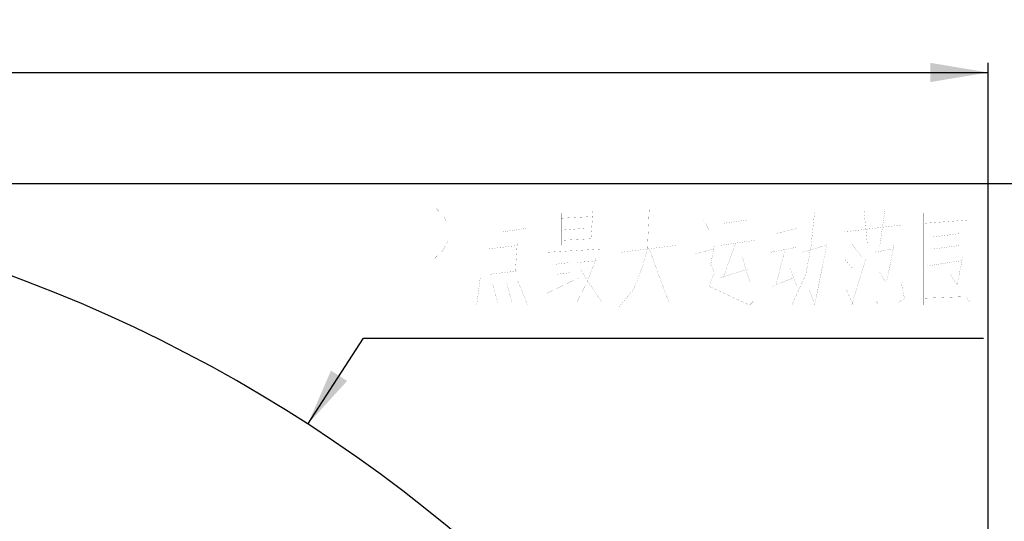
# Model space of a CAD drawing. Header units: millimetres. Extents: x 0 to 17835, y 0 to 12615.
# Tile 83 of 85: x 10877 to 12415, y 8487 to 9271. Entities that reach past the tile are written whole.
import ezdxf

# ---------------------------------------------------------------- set-up
doc = ezdxf.new("R2010")
doc.units = ezdxf.units.MM
doc.header["$LTSCALE"] = 980.925
doc.layers.get('0').update_dxf_attribs({"linetype": 'CONTINUOUS'})
for name, color, linetype in [('运动范围-老_DXF_BALLOON', 7, 'CONTINUOUS'), ('运动范围-老_DXF_DIMENSION', 7, 'CONTINUOUS'), ('运动范围-老_DXF_TEXT', 7, 'CONTINUOUS')]:
    doc.layers.add(name, color=color, linetype=linetype)
doc.styles.get("Standard").update_dxf_attribs({"font": 'txt', "width": 0.7})
doc.dimstyles.new('DIMSTYLE_10', dxfattribs={"dimtxt": 135, "dimasz": 90, "dimexe": 1, "dimexo": 0, "dimgap": 2.25, "dimtad": 1, "dimdec": 1, "dimdsep": 46, "dimtxsty": 'Standard', "dimblk": '_FILLED', "dimblk1": '_FILLED', "dimblk2": '_FILLED', "dimcen": 0.09, "dimclrt": 5, "dimazin": 2, "dimtp": 2, "dimtm": 2, "dimtfac": 1, "dimtdec": 1, "dimtofl": 0, "dimtmove": 0, "dimatfit": 3, "dimldrblk": '_FILLED', "dimfxl": 0, "dimtolj": 1, "dimarcsym": 0})
doc.dimstyles.new('DIMSTYLE_14', dxfattribs={"dimtxt": 135, "dimasz": 90, "dimexe": 1, "dimexo": 0, "dimgap": 2.25, "dimtad": 0, "dimtih": 1, "dimtoh": 1, "dimdec": 1, "dimdsep": 46, "dimtxsty": 'Standard', "dimblk": '_FILLED', "dimblk1": '_FILLED', "dimblk2": '_FILLED', "dimcen": 0.09, "dimclrt": 5, "dimazin": 2, "dimtp": 2, "dimtm": 2, "dimtfac": 1, "dimtdec": 0, "dimtofl": 0, "dimtmove": 0, "dimatfit": 3, "dimldrblk": '_FILLED', "dimfxl": 0, "dimtolj": 1, "dimarcsym": 0})

# ---------------------------------------------------------------- blocks, each defined once
blk = doc.blocks.new('_FILLED')
at = {"color": 0, "linetype": 'ByBlock'}
blk.add_solid([(0, 0), (-1, 0.167), (-1, -0.167)], dxfattribs=at)
blk = doc.blocks.new('*D19')
at = {"layer": '运动范围-老_DXF_DIMENSION', "color": 2, "linetype": 'Continuous', "transparency": 16777216}
for p, q in [((10056.4, 9014.9), (13410.2, 9014.9)), ((13395.2, 9014.9), (13395.2, 7276.3)), ((13395.2, 5537.7), (13395.2, 7276.3)), ((11152.2, 5537.7), (13410.2, 5537.7))]:
    blk.add_line(p, q, dxfattribs=at)
at = {"layer": '运动范围-老_DXF_DIMENSION', "color": 2, "linetype": 'Continuous', "transparency": 16777216, "xscale": 90, "yscale": 90, "zscale": 90}
for p, rotation in [((13395.2, 9014.9), 90), ((13395.2, 5537.7), 270)]:
    blk.add_blockref('_FILLED', p, dxfattribs=dict(at, rotation=rotation))
blk = doc.blocks.new('*D29')
at = {"layer": '运动范围-老_DXF_BALLOON', "color": 2, "linetype": 'Continuous', "transparency": 16777216}
blk.add_line((12389.8, 6775.4), (12389.8, 9203.6), dxfattribs=at)

msp = doc.modelspace()

# ---------------------------------------------------------------- linework, layer by layer
at = {"color": 2, "linetype": 'Continuous'}
msp.add_line((8199.941, 9188.587), (12389.821, 9188.587), dxfattribs=at)
msp.add_arc((10056.388, 6679.479), 2335.402, 2.352729, 142.647271, dxfattribs=at)
msp.add_solid([(12389.821, 9188.587), (12299.821, 9173.587), (12299.821, 9203.587)], dxfattribs=at)
at = {"layer": '运动范围-老_DXF_TEXT', "color": 2, "linetype": 'Continuous'}
for p, q in [((11326.906, 8639.041), (11413.87, 8773.168)), ((11413.87, 8773.168), (11458.87, 8773.168)), ((11458.87, 8773.168), (12382.87, 8773.168))]:
    msp.add_line(p, q, dxfattribs=at)
at = {"layer": '运动范围-老_DXF_TEXT', "color": 5, "linetype": 'Continuous', "const_width": 0.15}
for points in [[(11487.745, 8814.418), (11487.745, 8979.418), (11523.839, 8979.418), (11538.276, 8965.668), (11545.494, 8951.919), (11545.494, 8924.418), (11538.276, 8910.669), (11523.839, 8896.918), (11487.745, 8896.918)], [(11632.12, 8912.886), (11632.12, 8974.096)], [(11722.87, 8968.773), (11722.87, 8918.208)], [(11772.369, 8971.434), (11769.62, 8931.515)], [(11860.37, 8974.096), (11857.62, 8912.886)], [(12118.869, 8971.434), (12113.37, 8918.208), (12105.12, 8872.966), (12083.12, 8825.063)], [(12195.87, 8974.096), (12201.369, 8918.208)], [(12228.87, 8974.096), (12220.62, 8918.208)], [(12289.37, 8968.773), (12289.37, 8825.063)], [(11722.87, 8960.789), (11772.369, 8963.451)], [(11945.619, 8958.128), (11956.619, 8936.838)], [(11975.869, 8952.806), (12014.37, 8958.128)], [(12289.37, 8952.806), (12360.87, 8958.128)], [(12360.87, 8966.111), (12360.87, 8825.063)], [(11632.12, 8939.499), (11667.869, 8944.821)], [(11722.87, 8942.16), (11758.62, 8944.821)], [(12058.369, 8936.838), (12091.37, 8944.821)], [(12165.62, 8939.499), (12253.619, 8950.144)], [(12322.37, 8950.144), (12322.37, 8841.031)], [(11610.12, 8926.193), (11610.12, 8867.644)], [(11722.87, 8926.193), (11772.369, 8928.854)], [(11970.37, 8918.208), (12025.37, 8926.193)], [(12303.119, 8931.515), (12347.12, 8936.838)], [(11654.12, 8918.208), (11610.12, 8912.886)], [(11651.37, 8878.289), (11654.12, 8920.87)], [(11700.869, 8907.563), (11788.87, 8912.886)], [(11714.62, 8907.563), (11714.62, 8851.676)], [(11739.37, 8907.563), (11739.37, 8822.402)], [(11857.62, 8912.886), (11849.37, 8883.611), (11835.62, 8849.015), (11813.619, 8822.402)], [(11901.62, 8918.208), (11816.37, 8907.563)], [(11860.37, 8912.886), (11890.62, 8830.386), (11912.62, 8830.386)], [(11931.87, 8904.903), (11962.12, 8912.886)], [(11962.12, 8918.208), (11956.619, 8888.934), (11962.12, 8875.628), (11953.87, 8854.338)], [(11995.12, 8920.87), (11975.869, 8867.644)], [(12050.12, 8907.563), (12091.37, 8915.548)], [(12072.12, 8910.225), (12058.369, 8856.999)], [(12099.619, 8907.563), (12135.37, 8918.208)], [(12138.12, 8920.87), (12118.869, 8825.063), (12110.619, 8849.015)], [(12176.62, 8920.87), (12193.12, 8899.58)], [(12209.62, 8918.208), (12209.62, 8835.708)], [(12239.87, 8912.886), (12212.369, 8907.563)], [(12242.619, 8918.208), (12231.619, 8862.321)], [(12344.369, 8918.208), (12305.87, 8912.886)], [(11714.62, 8888.934), (11736.62, 8891.596)], [(11747.62, 8891.596), (11777.87, 8894.256)], [(11777.87, 8899.58), (11764.12, 8862.321), (11753.12, 8880.951)], [(12006.119, 8899.58), (12017.119, 8862.321)], [(12165.62, 8896.918), (12179.37, 8880.951)], [(12176.62, 8825.063), (12198.62, 8896.918)], [(12294.869, 8886.273), (12347.12, 8894.256)], [(12349.87, 8899.58), (12341.62, 8856.999), (12330.62, 8872.966)], [(11610.12, 8872.966), (11654.12, 8878.289)], [(11970.37, 8867.644), (12014.37, 8880.951)], [(12080.37, 8883.611), (12091.37, 8854.338)], [(11596.369, 8867.644), (11590.87, 8825.063)], [(11654.12, 8864.983), (11670.619, 8825.063)], [(11700.869, 8843.693), (11750.369, 8867.644)], [(11714.62, 8872.966), (11736.62, 8875.628)], [(11764.12, 8862.321), (11744.87, 8825.063)], [(11764.12, 8862.321), (11786.12, 8830.386), (11797.12, 8830.386)], [(12052.87, 8854.338), (12085.87, 8867.644)], [(12228.87, 8862.321), (12220.62, 8875.628)], [(12248.12, 8827.725), (12259.12, 8835.708), (12253.619, 8862.321)], [(11615.62, 8859.66), (11623.87, 8827.725)], [(11637.619, 8859.66), (11645.87, 8830.386)], [(11931.87, 8854.338), (11953.87, 8854.338), (12017.119, 8825.063), (12028.119, 8835.708)], [(12168.37, 8849.015), (12179.37, 8825.063)], [(12248.12, 8827.725), (12217.87, 8827.725), (12209.62, 8835.708)], [(12289.37, 8835.708), (12355.369, 8838.37), (12360.87, 8830.386)]]:
    msp.add_lwpolyline(points, dxfattribs=at)
at = {"layer": '运动范围-老_DXF_TEXT', "color": 2, "linetype": 'Continuous'}
msp.add_solid([(11363.282, 8722.718), (11326.906, 8639.041), (11388.454, 8706.397)], dxfattribs=at)

# ---------------------------------------------------------------- dimensions: what is measured, and where the dimension line sits
at = {"layer": '运动范围-老_DXF_BALLOON', "color": 2, "linetype": 'Continuous'}
dim = msp.add_ordinate_dim(feature_location=(12389.821, 6775.35), offset=(0, 2428.236), dtype=1, origin=(9706.388, 6775.35), dimstyle='DIMSTYLE_14', dxfattribs=at)
dim.commit()
dim.dimension.update_dxf_attribs({"geometry": '*D29', "text_midpoint": (12356.071, 9271.087)})
at = {"layer": '运动范围-老_DXF_DIMENSION', "color": 2, "linetype": 'Continuous'}
dim = msp.add_linear_dim(base=(13395.246, 5537.732), p1=(10056.388, 9014.88), p2=(11152.202, 5537.732), angle=270, dimstyle='DIMSTYLE_10', dxfattribs=at)
dim.commit()
dim.dimension.update_dxf_attribs({"geometry": '*D19', "text_midpoint": (13395.246, 6992.806), "dimtype": 160})

doc.saveas('drawing.dxf')
